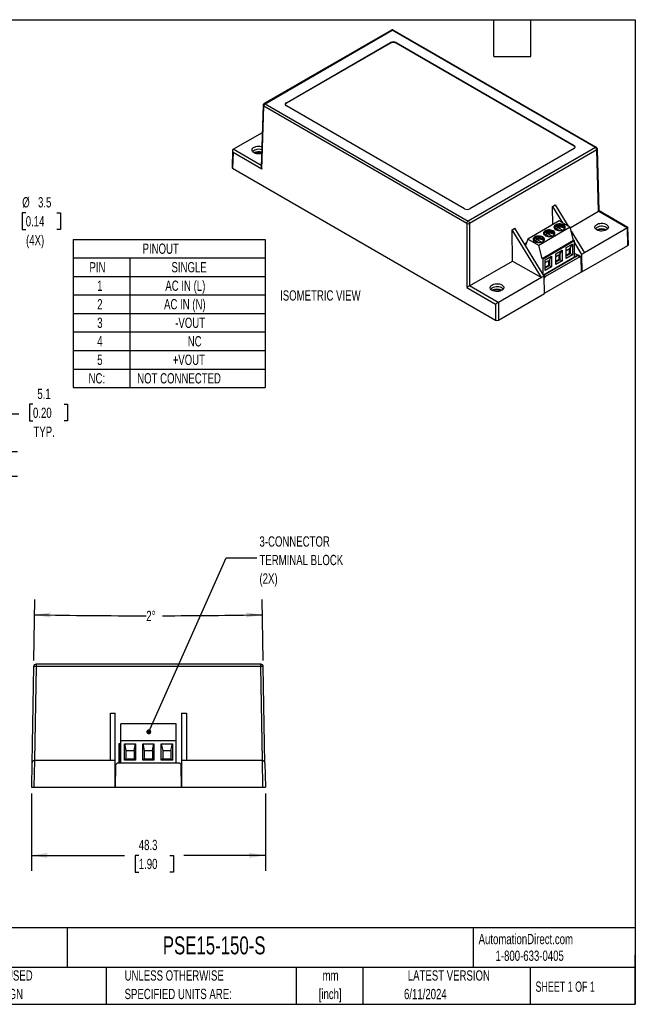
# Model space of a CAD drawing. Header units: millimetres. Extents: x 6 to 273, y 6 to 210.
# Tile 3 of 3: x 146 to 273, y 6 to 210. Entities that reach past the tile are written whole.
import ezdxf

# ---------------------------------------------------------------- set-up
doc = ezdxf.new("R2010")
doc.units = ezdxf.units.MM
doc.layers.add('DIMENSIONS', color=140, linetype='Continuous', lineweight=25)
doc.layers.add('TEXT', color=140, linetype='Continuous', lineweight=25)
doc.styles.add('SLDTEXTSTYLE0', font='TXT', dxfattribs={"width": 0.7})
doc.styles.add('SLDTEXTSTYLE1', font='TXT', dxfattribs={"width": 0.65})
doc.dimstyles.new('SLDDIMSTYLE1', dxfattribs={"dimtxt": 2.158008, "dimasz": 3.302, "dimexe": 0, "dimexo": 0.0625, "dimgap": 0.539502, "dimtad": 0, "dimtih": 1, "dimtoh": 1, "dimrnd": 1e-09, "dimzin": 12, "dimdsep": 46, "dimtxsty": 'SLDTEXTSTYLE0', "dimsah": 1, "dimcen": 0.09, "dimadec": 0, "dimazin": 3, "dimtfac": 1, "dimtmove": 0, "dimatfit": 0, "dimfxl": 0, "dimfrac": 2, "dimtolj": 1, "dimtzin": 12, "dimarcsym": 0})
doc.dimstyles.new('SLDDIMSTYLE2', dxfattribs={"dimtxt": 2.158008, "dimasz": 3.302, "dimexe": 0, "dimexo": 0.0625, "dimgap": 0.539502, "dimtad": 0, "dimtih": 1, "dimtoh": 1, "dimrnd": 1e-09, "dimzin": 12, "dimdsep": 46, "dimtxsty": 'SLDTEXTSTYLE0', "dimsah": 1, "dimcen": 0.09, "dimadec": 0, "dimazin": 3, "dimtfac": 1, "dimtofl": 0, "dimtmove": 0, "dimatfit": 3, "dimfxl": 0, "dimfrac": 2, "dimtolj": 1, "dimtzin": 12, "dimarcsym": 0})
doc.dimstyles.new('SLDDIMSTYLE3', dxfattribs={"dimtxt": 2.158008, "dimasz": 3.302, "dimexe": 0, "dimexo": 0.0625, "dimgap": 0.539502, "dimtad": 0, "dimtih": 1, "dimtoh": 1, "dimdec": 4, "dimzin": 12, "dimdsep": 46, "dimtxsty": 'SLDTEXTSTYLE0', "dimsah": 1, "dimcen": 0.09, "dimadec": 0, "dimazin": 3, "dimtfac": 1, "dimtdec": 0, "dimtofl": 0, "dimtmove": 0, "dimatfit": 3, "dimfxl": 0, "dimfrac": 2, "dimtolj": 1, "dimtzin": 12, "dimarcsym": 0})
doc.dimstyles.new('SLDDIMSTYLE4', dxfattribs={"dimtxt": 2.158008, "dimasz": 3.302, "dimexe": 0, "dimexo": 0.0625, "dimgap": 0.539502, "dimtad": 0, "dimtih": 1, "dimtoh": 1, "dimrnd": 1e-09, "dimzin": 12, "dimdsep": 46, "dimtxsty": 'SLDTEXTSTYLE0', "dimsah": 1, "dimcen": 0, "dimadec": 0, "dimazin": 3, "dimtfac": 1, "dimtofl": 0, "dimtmove": 0, "dimatfit": 3, "dimfxl": 0, "dimfrac": 2, "dimtolj": 1, "dimtzin": 12, "dimarcsym": 0})
doc.dimstyles.new('SLDDIMSTYLE5', dxfattribs={"dimtxt": 0.18, "dimasz": 1.016, "dimexe": 0, "dimexo": 0.0625, "dimgap": 0, "dimtad": 0, "dimtih": 1, "dimtoh": 1, "dimdec": 0, "dimrnd": 1e-09, "dimzin": 0, "dimdsep": 46, "dimtxsty": 'Standard', "dimblk1": 'DOT', "dimblk2": 'DOT', "dimsah": 1, "dimcen": 0.09, "dimadec": 0, "dimazin": 0, "dimtfac": 1.016, "dimtdec": 0, "dimtofl": 0, "dimtmove": 0, "dimatfit": 3, "dimldrblk": 'DOT', "dimfxl": 0, "dimfrac": 2, "dimtolj": 1, "dimtzin": 0, "dimarcsym": 0})

# ---------------------------------------------------------------- blocks, each defined once
blk = doc.blocks.new('SW_TABLEANNOTATION_0')
at = {"layer": 'DIMENSIONS', "color": 0}
for p, q in [((0, 0), (0, -3.82)), ((0, 0), (11.68, 0)), ((11.68, 0), (39.65, 0)), ((39.65, 0), (39.65, -3.82)), ((0, -3.82), (0, -7.64)), ((0, -3.82), (11.68, -3.82)), ((11.68, -3.82), (11.68, -7.64)), ((11.68, -3.82), (39.65, -3.82)), ((39.65, -3.82), (39.65, -7.64)), ((0, -7.64), (0, -11.47)), ((0, -7.64), (11.68, -7.64)), ((11.68, -7.64), (11.68, -11.47)), ((11.68, -7.64), (39.65, -7.64)), ((39.65, -7.64), (39.65, -11.47)), ((0, -11.47), (0, -15.29)), ((0, -11.47), (11.68, -11.47)), ((11.68, -11.47), (11.68, -15.29)), ((11.68, -11.47), (39.65, -11.47)), ((39.65, -11.47), (39.65, -15.29)), ((0, -15.29), (0, -19.11)), ((0, -15.29), (11.68, -15.29)), ((11.68, -15.29), (11.68, -19.11)), ((11.68, -15.29), (39.65, -15.29)), ((39.65, -15.29), (39.65, -19.11)), ((0, -19.11), (0, -22.93)), ((0, -19.11), (11.68, -19.11)), ((11.68, -19.11), (11.68, -22.93)), ((11.68, -19.11), (39.65, -19.11)), ((39.65, -19.11), (39.65, -22.93)), ((0, -22.93), (0, -26.76)), ((0, -22.93), (11.68, -22.93)), ((11.68, -22.93), (11.68, -26.76)), ((11.68, -22.93), (39.65, -22.93)), ((39.65, -22.93), (39.65, -26.76)), ((0, -26.76), (0, -30.58)), ((0, -26.76), (11.68, -26.76)), ((11.68, -26.76), (11.68, -30.58)), ((11.68, -26.76), (39.65, -26.76)), ((39.65, -26.76), (39.65, -30.58)), ((0, -30.58), (11.68, -30.58)), ((11.68, -30.58), (39.65, -30.58))]:
    blk.add_line(p, q, dxfattribs=at)
at = {"layer": 'DIMENSIONS', "color": 0, "attachment_point": 1, "style": 'SLDTEXTSTYLE0'}
for s, insert, char_height in [('PINOUT', (14.31, -0.86), 2.117), ('PIN', (3.34, -4.68), 2.117), ('SINGLE', (20.28, -4.68), 2.117), ('1', (4.94, -8.5), 2.12), ('AC IN (L)', (19.01, -8.5), 2.117), ('AC IN (N)', (18.74, -12.32), 2.117), ('2', (4.94, -12.32), 2.12), ('3', (4.94, -16.15), 2.12), ('-VOUT', (21.05, -16.15), 2.117), ('4', (4.94, -19.97), 2.12), ('NC', (23.63, -19.97), 2.117), ('5', (4.94, -23.79), 2.12), ('+VOUT', (20.53, -23.79), 2.117), ('NC:', (3.16, -27.61), 2.117), ('NOT CONNECTED', (13.2, -27.61), 2.1167)]:
    blk.add_mtext(s, dxfattribs=dict(at, insert=insert, char_height=char_height))
blk = doc.blocks.new('_D_5')
at = {"layer": 'DIMENSIONS'}
for p, q in [((148.69, 130.18), (147.96, 130.18)), ((147.96, 130.18), (147.96, 126.75)), ((155.1, 130.18), (155.83, 130.18)), ((155.83, 130.18), (155.83, 126.75)), ((145.79, 128.16), (142.29, 128.16)), ((142.29, 128.16), (142.29, 120.41)), ((147.96, 126.75), (148.69, 126.75)), ((155.83, 126.75), (155.1, 126.75)), ((136.21, 120.41), (145.46, 120.41)), ((136.47, 115.36), (145.46, 115.36)), ((142.29, 115.36), (142.29, 109.01))]:
    blk.add_line(p, q, dxfattribs=at)
for points in [[(142.29, 120.41), (142.8, 123.71), (141.78, 123.71)], [(142.29, 115.36), (141.78, 112.06), (142.8, 112.06)]]:
    blk.add_solid(points, dxfattribs=at)
at = {"layer": 'DIMENSIONS', "char_height": 2.117, "attachment_point": 1, "style": 'SLDTEXTSTYLE0'}
for s, insert in [('5.1', (149.59, 133.39)), ('0.20', (148.69, 129.48)), ('TYP.', (148.79, 125.57))]:
    blk.add_mtext(s, dxfattribs=dict(at, insert=insert))
blk = doc.blocks.new('_D_7')
at = {"layer": 'DIMENSIONS'}
for p, q in [((147.2, 169.71), (146.48, 169.71)), ((146.48, 169.71), (146.48, 166.28)), ((153.61, 169.71), (154.34, 169.71)), ((154.34, 169.71), (154.34, 166.28)), ((131.88, 159.85), (138.61, 166.58)), ((138.61, 166.58), (144.17, 166.58)), ((146.48, 166.28), (147.2, 166.28)), ((154.34, 166.28), (153.61, 166.28))]:
    blk.add_line(p, q, dxfattribs=at)
blk.add_solid([(131.88, 159.85), (134.58, 161.83), (133.86, 162.54)], dxfattribs=at)
at = {"layer": 'DIMENSIONS', "char_height": 2.117, "attachment_point": 1, "style": 'SLDTEXTSTYLE0'}
for s, insert in [('%%c', (146.47, 172.92)), ('3.5', (149.73, 172.92)), ('0.14', (147.2, 169.01)), ('(4X)', (147.26, 165.1))]:
    blk.add_mtext(s, dxfattribs=dict(at, insert=insert))
blk = doc.blocks.new('_D_12')
at = {"layer": 'DIMENSIONS'}
for p, q in [((148.38, 49.86), (148.38, 33.91)), ((196.68, 49.86), (196.68, 33.91)), ((148.38, 37.08), (167.61, 37.08)), ((170.53, 37.08), (169.81, 37.08)), ((169.81, 37.08), (169.81, 33.65)), ((176.95, 37.08), (177.67, 37.08)), ((177.67, 37.08), (177.67, 33.65)), ((196.68, 37.08), (179.87, 37.08)), ((169.81, 33.65), (170.53, 33.65)), ((177.67, 33.65), (176.95, 33.65))]:
    blk.add_line(p, q, dxfattribs=at)
for points in [[(148.38, 37.08), (151.68, 36.57), (151.68, 37.59)], [(196.68, 37.08), (193.38, 37.59), (193.38, 36.57)]]:
    blk.add_solid(points, dxfattribs=at)
at = {"layer": 'DIMENSIONS', "char_height": 2.117, "attachment_point": 1, "style": 'SLDTEXTSTYLE0'}
for s, insert in [('48.3', (170.53, 40.29)), ('1.90', (170.53, 36.38))]:
    blk.add_mtext(s, dxfattribs=dict(at, insert=insert))
blk = doc.blocks.new('_D_13')
at = {"layer": 'DIMENSIONS'}
for p, q in [((148.84, 77.31), (149.06, 89.92)), ((196.22, 77.31), (196, 89.92))]:
    blk.add_line(p, q, dxfattribs=at)
for start, end in [(269, 269.98082), (270.12208, 271)]:
    blk.add_arc((172.53, 1434.69), 1348.15, start, end, dxfattribs=at)
for points in [[(149, 86.74), (152.29, 86.18), (152.31, 87.2)], [(196.06, 86.74), (192.75, 87.2), (192.76, 86.18)]]:
    blk.add_solid(points, dxfattribs=at)
at = {"layer": 'DIMENSIONS', "insert": (172.08, 87.55), "char_height": 2.117, "attachment_point": 1, "style": 'SLDTEXTSTYLE0'}
blk.add_mtext('2°', dxfattribs=at)
blk = doc.blocks.new('_Dot')
at = {"color": 0, "linetype": 'ByBlock', "lineweight": -2}
blk.add_line((-0.5, 0), (-1, 0), dxfattribs=at)
at = {"color": 0, "linetype": 'ByBlock', "const_width": 0.5}
blk.add_lwpolyline([(-0.25, 0, 1), (0.25, 0, 1)], format="xyb", close=True, dxfattribs=at)

msp = doc.modelspace()

# ---------------------------------------------------------------- linework, layer by layer
for p, q in [((222.67788, 207.39452), (196.41278, 192.232)), ((196.61276, 192.2122), (222.87787, 207.37472)), ((264.81246, 183.1664), (222.87787, 207.37472)), ((265.01244, 183.1862), (223.07785, 207.39452)), ((201.01413, 192.42446), (222.51017, 204.83387)), ((222.51017, 204.70322), (201.01413, 192.29382)), ((222.51017, 204.70322), (222.51017, 204.83387)), ((223.64154, 204.83387), (260.4111, 183.60726)), ((223.64154, 204.70322), (223.64154, 204.83387)), ((260.4111, 183.47661), (223.64154, 204.70322)), ((196.21295, 191.89767), (195.82693, 179.12912)), ((195.93698, 178.7287), (196.32996, 191.72803)), ((238.26456, 167.5197), (196.32996, 191.72803)), ((196.61276, 192.2122), (238.54735, 168.00387)), ((201.01413, 192.42446), (201.01413, 192.29382)), ((237.78368, 170.54473), (201.01413, 191.77134)), ((190.00698, 182.80504), (196.04341, 186.2898)), ((264.81246, 183.1664), (238.54735, 168.00387)), ((260.4111, 182.95413), (238.91505, 170.54473)), ((260.4111, 183.47661), (260.4111, 183.60726)), ((189.88724, 182.55803), (189.78128, 179.05303)), ((189.99728, 182.15761), (189.89837, 178.88575)), ((195.93698, 178.7287), (189.99728, 182.15761)), ((195.83616, 179.43432), (190.00217, 182.80221)), ((265.09526, 182.68222), (238.83015, 167.5197)), ((265.47855, 170.00381), (265.09526, 182.68222)), ((265.59853, 170.0754), (265.21228, 182.85187)), ((189.89837, 178.88575), (244.20425, 147.53562)), ((255.93238, 171.01647), (256.49806, 171.34303)), ((255.98912, 167.23004), (255.93238, 171.01647)), ((255.93238, 171.01647), (257.99829, 167.62959)), ((256.49806, 171.34303), (259.17889, 166.94804)), ((259.62281, 166.62337), (265.47855, 170.00381)), ((265.48336, 170.00663), (271.42305, 166.57772)), ((271.53823, 166.64648), (265.59853, 170.0754)), ((238.26456, 167.5197), (238.26456, 154.2935)), ((238.83015, 167.5197), (238.83015, 154.62002)), ((257.33976, 168.00975), (250.87398, 164.27713)), ((259.60251, 166.70349), (253.13672, 162.97088)), ((256.86396, 166.72065), (256.83163, 166.40568)), ((257.99855, 166.12391), (256.92183, 166.74548)), ((257.0023, 167.02828), (257.0023, 166.77767)), ((257.23361, 166.82664), (257.23361, 167.06406)), ((259.60251, 166.70349), (257.33976, 168.00975)), ((260.28133, 164.0253), (259.60251, 166.70349)), ((271.64395, 163.1494), (271.53823, 166.64648)), ((247.6168, 166.21599), (248.18249, 166.54255)), ((247.71372, 159.74839), (247.6168, 166.21599)), ((253.65342, 156.31948), (247.6168, 166.21599)), ((254.2191, 156.64604), (248.18249, 166.54255)), ((254.42716, 165.30534), (255.31407, 164.79334)), ((254.7087, 165.47645), (254.67636, 165.16141)), ((255.84329, 164.8797), (254.76657, 165.50128)), ((254.84704, 165.78407), (254.84704, 165.53346)), ((255.07835, 165.58243), (255.07835, 165.81985)), ((256.24365, 165.19043), (256.28193, 165.12696)), ((256.58242, 166.54954), (257.46933, 166.03754)), ((258.39891, 166.43464), (258.43719, 166.37116)), ((259.79762, 165.93369), (262.53468, 161.44652)), ((271.41824, 166.5749), (262.53468, 161.44652)), ((271.52686, 162.98212), (271.41824, 166.5749)), ((250.42682, 163.43089), (250.17071, 163.28304)), ((250.87398, 164.27713), (250.37973, 162.94036)), ((253.13672, 162.97088), (250.87398, 164.27713)), ((252.2719, 164.06113), (253.15881, 163.54913)), ((252.55344, 164.23224), (252.52111, 163.91727)), ((253.68803, 163.6355), (252.61131, 164.25707)), ((252.69178, 164.53986), (252.69178, 164.28925)), ((252.92309, 164.33823), (252.92309, 164.57564)), ((253.81554, 160.29269), (253.13672, 162.97088)), ((253.81554, 160.29269), (260.28133, 164.0253)), ((260.5076, 163.89468), (254.04182, 160.16206)), ((254.08839, 163.94623), (254.12667, 163.88275)), ((258.77943, 162.50509), (260.08051, 163.25618)), ((259.62796, 162.40697), (260.08051, 163.25618)), ((260.08051, 163.25618), (260.08051, 161.03519)), ((260.5076, 163.89468), (260.28133, 164.0253)), ((260.5076, 160.56319), (260.5076, 163.89468)), ((260.5076, 163.51578), (261.96899, 161.11996)), ((262.0233, 157.49583), (271.52686, 162.98212)), ((261.15475, 160.93678), (254.08969, 156.85821)), ((260.5076, 160.56319), (254.08969, 156.85821)), ((254.09634, 156.84729), (261.1231, 160.90375)), ((254.46891, 160.01668), (255.76999, 160.76777)), ((261.59004, 160.63419), (254.49479, 156.53819)), ((255.31744, 159.91856), (255.76999, 160.76777)), ((255.76999, 160.76777), (255.76999, 158.54678)), ((256.62417, 161.26088), (257.92525, 162.01198)), ((256.62417, 159.03989), (256.62417, 161.26088)), ((256.62417, 160.67292), (257.4727, 161.16277)), ((257.33128, 160.13391), (257.33128, 161.08112)), ((257.4727, 161.16277), (257.92525, 162.01198)), ((257.4727, 161.16277), (257.4727, 160.05227)), ((257.92525, 162.01198), (257.92525, 159.79099)), ((258.77943, 160.2841), (258.77943, 162.50509)), ((258.77943, 161.91713), (259.62796, 162.40697)), ((258.77943, 160.96991), (259.48654, 161.37812)), ((258.77943, 160.80663), (259.62796, 161.29648)), ((260.08051, 161.03519), (258.77943, 160.2841)), ((259.48654, 161.37812), (259.48654, 162.32533)), ((259.48654, 161.37812), (259.62796, 161.29648)), ((259.62796, 162.40697), (259.62796, 161.29648)), ((259.62796, 161.29648), (260.08051, 161.03519)), ((261.17167, 160.92701), (260.5076, 161.31037)), ((261.1231, 160.90375), (261.59004, 160.63419)), ((261.79147, 160.65316), (261.32164, 160.92439)), ((262.53468, 161.44652), (261.96899, 161.11996)), ((261.96899, 161.11996), (262.0233, 157.49583)), ((238.83015, 154.62002), (247.71372, 159.74839)), ((247.71372, 159.74839), (253.65342, 156.31948)), ((254.04182, 160.16206), (253.81554, 160.29269)), ((254.04182, 156.93668), (254.04182, 160.16206)), ((254.46891, 157.79569), (254.46891, 160.01668)), ((254.46891, 159.42871), (255.31744, 159.91856)), ((254.46891, 158.4815), (255.17602, 158.8897)), ((254.46891, 158.31822), (255.31744, 158.80806)), ((255.76999, 158.54678), (254.46891, 157.79569)), ((255.17602, 158.8897), (255.17602, 159.83692)), ((255.17602, 158.8897), (255.31744, 158.80806)), ((255.31744, 159.91856), (255.31744, 158.80806)), ((255.31744, 158.80806), (255.76999, 158.54678)), ((256.62417, 159.72571), (257.33128, 160.13391)), ((256.62417, 159.56242), (257.4727, 160.05227)), ((257.92525, 159.79099), (256.62417, 159.03989)), ((257.33128, 160.13391), (257.4727, 160.05227)), ((257.4727, 160.05227), (257.92525, 159.79099)), ((261.96673, 157.52848), (261.87769, 160.47373)), ((254.2191, 156.64604), (253.65342, 156.31948)), ((254.49479, 156.53819), (254.1708, 156.72522)), ((254.27341, 153.02191), (254.2191, 156.64604)), ((254.27244, 153.08666), (261.96673, 157.52848)), ((261.96673, 157.52848), (262.0233, 157.49583)), ((244.76496, 151.18833), (238.82526, 154.61724)), ((253.65342, 156.31948), (244.76985, 151.19111)), ((238.26456, 154.2935), (244.20425, 150.86459)), ((244.76985, 147.53562), (254.27341, 153.02191)), ((244.20425, 150.86459), (244.20425, 147.53562)), ((244.76985, 151.19111), (244.76985, 147.53562)), ((148.81456, 76.0424), (148.4672, 56.1424)), ((149.31448, 76.0424), (148.9757, 56.63367)), ((149.31448, 76.53367), (149.31448, 76.0424)), ((195.74507, 76.53367), (149.31448, 76.53367)), ((195.74507, 76.0424), (149.31448, 76.0424)), ((195.74507, 76.0424), (195.74507, 76.53367)), ((196.08385, 56.63367), (195.74507, 76.0424)), ((196.59235, 56.1424), (196.24499, 76.0424)), ((164.67978, 66.44892), (165.67978, 66.44892)), ((164.67978, 56.63367), (164.67978, 66.44892)), ((165.67978, 56.63367), (165.67978, 66.44892)), ((179.37978, 66.44892), (180.37978, 66.44892)), ((179.37978, 66.44892), (179.37978, 56.63367)), ((180.37978, 66.44892), (180.37978, 56.63367)), ((178.23578, 64.23367), (166.80578, 64.23367)), ((166.80578, 60.73367), (166.80578, 64.23367)), ((178.23578, 60.73367), (178.23578, 64.23367)), ((166.38578, 60.13367), (166.38578, 56.13367)), ((166.52804, 60.13367), (166.38578, 60.13367)), ((166.80578, 60.13367), (166.52804, 60.13367)), ((166.52804, 60.13367), (166.52804, 56.13367)), ((178.23578, 60.73367), (166.80578, 60.73367)), ((166.80578, 56.13367), (166.80578, 60.73367)), ((167.56078, 60.13367), (169.86078, 60.13367)), ((167.56078, 56.73367), (167.56078, 60.13367)), ((167.56078, 60.13367), (167.86078, 58.73367)), ((169.56078, 58.73367), (169.86078, 60.13367)), ((169.86078, 60.13367), (169.86078, 56.73367)), ((171.37078, 60.13367), (173.67078, 60.13367)), ((171.37078, 56.73367), (171.37078, 60.13367)), ((171.37078, 60.13367), (171.67078, 58.73367)), ((173.37078, 58.73367), (173.67078, 60.13367)), ((173.67078, 60.13367), (173.67078, 56.73367)), ((175.18078, 60.13367), (177.48078, 60.13367)), ((175.18078, 56.73367), (175.18078, 60.13367)), ((175.18078, 60.13367), (175.48078, 58.73367)), ((177.18078, 58.73367), (177.48078, 60.13367)), ((177.48078, 60.13367), (177.48078, 56.73367)), ((178.23578, 56.13367), (178.23578, 60.73367)), ((167.86078, 57.03367), (167.56078, 56.73367)), ((167.86078, 58.73367), (167.86078, 57.03367)), ((167.86078, 58.73367), (169.56078, 58.73367)), ((167.86078, 57.03367), (169.56078, 57.03367)), ((169.56078, 58.73367), (169.56078, 57.03367)), ((169.56078, 57.03367), (169.86078, 56.73367)), ((171.67078, 57.03367), (171.37078, 56.73367)), ((171.67078, 58.73367), (171.67078, 57.03367)), ((171.67078, 58.73367), (173.37078, 58.73367)), ((171.67078, 57.03367), (173.37078, 57.03367)), ((173.37078, 58.73367), (173.37078, 57.03367)), ((173.37078, 57.03367), (173.67078, 56.73367)), ((175.48078, 57.03367), (175.18078, 56.73367)), ((175.48078, 58.73367), (175.48078, 57.03367)), ((175.48078, 58.73367), (177.18078, 58.73367)), ((175.48078, 57.03367), (177.18078, 57.03367)), ((177.18078, 58.73367), (177.18078, 57.03367)), ((177.18078, 57.03367), (177.48078, 56.73367)), ((148.4672, 56.1424), (148.37978, 51.13367)), ((148.9757, 56.63367), (148.8797, 51.13367)), ((164.67978, 56.63367), (148.9757, 56.63367)), ((165.67978, 56.63367), (164.67978, 56.63367)), ((165.67978, 51.13367), (165.67978, 56.63367)), ((165.75848, 55.6424), (165.67978, 51.13367)), ((165.75832, 55.63367), (165.67978, 55.63367)), ((178.80115, 56.13367), (166.2584, 56.13367)), ((169.86078, 56.73367), (167.56078, 56.73367)), ((173.67078, 56.73367), (171.37078, 56.73367)), ((177.48078, 56.73367), (175.18078, 56.73367)), ((179.37978, 51.13367), (179.30108, 55.6424)), ((179.37978, 55.63367), (179.30123, 55.63367)), ((180.37978, 56.63367), (179.37978, 56.63367)), ((179.37978, 56.63367), (179.37978, 51.13367)), ((196.08385, 56.63367), (180.37978, 56.63367)), ((196.17985, 51.13367), (196.08385, 56.63367)), ((196.59235, 56.1424), (196.67978, 51.13367)), ((165.67978, 54.63367), (165.74087, 54.63367)), ((179.31868, 54.63367), (179.37978, 54.63367)), ((148.37978, 51.13367), (148.8797, 51.13367)), ((148.8797, 51.13367), (165.67978, 51.13367)), ((165.69723, 52.13367), (165.67978, 52.13367)), ((165.67978, 51.13367), (179.37978, 51.13367)), ((179.37978, 52.13367), (179.36232, 52.13367)), ((179.37978, 51.13367), (196.17985, 51.13367)), ((196.17985, 51.13367), (196.67978, 51.13367))]:
    msp.add_line(p, q)
at = {"flags": 128}
for points in [[(195.9109, 181.9067), (195.69134, 181.86112), (195.40226, 181.83469), (195.10998, 181.84353), (194.82727, 181.88726), (194.56649, 181.96397), (194.33904, 182.0703), (194.15485, 182.2016), (194.02198, 182.35215), (193.94622, 182.51535), (193.93091, 182.68408), (193.97669, 182.85096), (194.08158, 183.0087), (194.24098, 183.1504), (194.44794, 183.26987), (194.6934, 183.3619), (194.96664, 183.42245), (195.25572, 183.44888), (195.548, 183.44003), (195.8307, 183.3963), (195.95498, 183.36469)], [(258.25617, 167.19987), (258.04126, 167.29797), (257.79295, 167.36481), (257.52463, 167.3968), (257.25077, 167.3922), (256.98613, 167.35126), (256.74497, 167.2762), (256.5403, 167.17105), (256.38315, 167.04149), (256.282, 166.8945), (256.24229, 166.738), (256.26617, 166.58044), (256.35235, 166.4303), (256.49618, 166.29569), (256.68991, 166.18385), (256.9231, 166.10081), (257.18317, 166.05106), (257.45611, 166.03728), (257.72719, 166.0602), (257.98182, 166.1186), (258.20625, 166.20932), (258.38839, 166.32747), (258.51842, 166.46669), (258.58933, 166.61946), (258.5973, 166.77756), (258.54189, 166.93246), (258.42611, 167.0758), (258.25617, 167.19987)], [(258.25617, 167.10189), (258.04126, 167.19999), (257.79295, 167.26683), (257.52463, 167.29881), (257.25077, 167.29421), (256.98613, 167.25328), (256.74497, 167.17821), (256.5403, 167.07306), (256.38315, 166.9435), (256.282, 166.79651), (256.24484, 166.6692)], [(267.08618, 167.30964), (267.27037, 167.17833), (267.40325, 167.02779), (267.479, 166.86458), (267.49432, 166.69585), (267.44853, 166.52897), (267.34364, 166.37124), (267.18424, 166.22953), (266.97728, 166.11006), (266.73182, 166.01804), (266.45858, 165.95749), (266.16951, 165.93106), (265.87723, 165.9399), (265.59452, 165.98363), (265.33374, 166.06034), (265.10629, 166.16667), (264.9221, 166.29797), (264.78922, 166.44852), (264.71347, 166.61172), (264.69815, 166.78045), (264.74394, 166.94733), (264.84883, 167.10507), (265.00823, 167.24677), (265.21519, 167.36624), (265.46065, 167.45827), (265.73389, 167.51882), (266.02296, 167.54525), (266.31524, 167.5364), (266.59795, 167.49267), (266.85873, 167.41597), (267.08618, 167.30964)], [(267.37682, 166.41154), (267.27037, 166.5251), (267.08618, 166.65641)], [(253.94565, 164.71146), (253.73074, 164.80956), (253.48243, 164.8764), (253.21411, 164.90839), (252.94025, 164.90378), (252.6756, 164.86285), (252.43445, 164.78778), (252.22978, 164.68264), (252.07263, 164.55308), (251.97147, 164.40609), (251.93176, 164.24959), (251.95564, 164.09203), (252.04182, 163.94189), (252.18566, 163.80727), (252.37939, 163.69543), (252.61258, 163.6124), (252.87265, 163.56265), (253.14559, 163.54887), (253.41667, 163.57179), (253.67129, 163.63019), (253.89572, 163.7209), (254.07786, 163.83906), (254.2079, 163.97827), (254.27881, 164.13105), (254.28678, 164.28915), (254.23137, 164.44405), (254.11558, 164.58739), (253.94565, 164.71146)], [(253.94565, 164.61347), (253.73074, 164.71157), (253.48243, 164.77842), (253.21411, 164.8104), (252.94025, 164.8058), (252.6756, 164.76486), (252.43445, 164.6898), (252.22978, 164.58465), (252.07263, 164.45509), (251.97147, 164.3081), (251.93432, 164.18079)], [(256.10091, 165.95566), (255.886, 166.05376), (255.63769, 166.12061), (255.36937, 166.15259), (255.09551, 166.14799), (254.83086, 166.10705), (254.58971, 166.03199), (254.38504, 165.92684), (254.22789, 165.79728), (254.12673, 165.65029), (254.08703, 165.4938), (254.11091, 165.33623), (254.19708, 165.1861), (254.34092, 165.05148), (254.53465, 164.93964), (254.76784, 164.85661), (255.02791, 164.80686), (255.30085, 164.79307), (255.57193, 164.816), (255.82656, 164.87439), (256.05099, 164.96511), (256.23313, 165.08326), (256.36316, 165.22248), (256.43407, 165.37526), (256.44204, 165.53335), (256.38663, 165.68825), (256.27084, 165.8316), (256.10091, 165.95566)], [(256.10091, 165.85768), (255.886, 165.95578), (255.63769, 166.02262), (255.36937, 166.05461), (255.09551, 166.05001), (254.83086, 166.00907), (254.58971, 165.934), (254.38504, 165.82886), (254.22789, 165.6993), (254.12673, 165.55231), (254.08958, 165.42499)], [(254.25113, 165.12696), (254.26112, 165.14588), (254.36929, 165.28051)], [(256.40639, 166.37116), (256.41638, 166.39008), (256.52455, 166.52471)], [(252.09586, 163.88275), (252.10586, 163.90167), (252.21403, 164.0363)], [(245.477, 154.83492), (245.66119, 154.70362), (245.79406, 154.55307), (245.86982, 154.38987), (245.88513, 154.22114), (245.83935, 154.05426), (245.73446, 153.89652), (245.57506, 153.75482), (245.3681, 153.63534), (245.12264, 153.54332), (244.8494, 153.48277), (244.56032, 153.45634), (244.26804, 153.46518), (243.98534, 153.50891), (243.72456, 153.58562), (243.4971, 153.69195), (243.31291, 153.82326), (243.18004, 153.9738), (243.10429, 154.13701), (243.08897, 154.30573), (243.13476, 154.47261), (243.23964, 154.63035), (243.39905, 154.77205), (243.606, 154.89153), (243.85147, 154.98355), (244.12471, 155.0441), (244.41378, 155.07053), (244.70606, 155.06169), (244.98877, 155.01796), (245.24955, 154.94125), (245.477, 154.83492)], [(245.76764, 153.93682), (245.66119, 154.05038), (245.477, 154.18169)]]:
    msp.add_lwpolyline(points, dxfattribs=at)
for centre, radius, start, end in [((222.76174, 207.22162), 0.19216, 52.8179108, 115.8716308), ((222.994, 207.22162), 0.19216, 64.1283692, 127.1820892), ((223.07586, 203.7421), 1.22962, 62.6096722, 117.3903278), ((223.07586, 203.61145), 1.22962, 62.6096722, 117.3903278), ((196.4076, 191.90676), 0.19487, 182.6657813, 246.5203368), ((196.94528, 191.6933), 0.61629, 122.6522624, 176.7703455), ((196.49603, 192.05293), 0.19746, 53.7611889, 114.9833499), ((201.19923, 191.90488), 0.43074, 115.4505024, 162.7549175), ((201.13807, 192.0979), 0.34929, 110.7834208, 249.2165792), ((260.28715, 183.28069), 0.34929, 290.7834208, 69.2165792), ((260.226, 183.08767), 0.43074, 17.2450825, 64.5494976), ((264.92923, 183.00702), 0.19758, 65.1337814, 126.2281539), ((264.47995, 182.6475), 0.61629, 3.2296536, 57.3477381), ((195.32328, 180.95995), 1.86062, 70.7925833, 133.2504187), ((195.33091, 179.68297), 2.60303, 76.9126776, 112.8564717), ((195.33217, 179.89203), 2.25394, 74.9927021, 111.5405497), ((265.01232, 182.86458), 0.20034, 294.4564339, 356.4362467), ((238.34936, 171.6365), 1.22962, 242.6096722, 297.3903278), ((238.87987, 167.48498), 0.61629, 122.6522619, 176.7703464), ((238.54735, 168.08757), 0.63439, 243.5265229, 296.4734771), ((238.21484, 167.48498), 0.61629, 3.2296536, 57.3477381), ((257.42948, 165.22278), 1.85167, 68.3373921, 96.0719582), ((258.01444, 166.55856), 0.59467, 10.7219276, 66.0152032), ((266.11525, 165.01018), 1.91122, 59.4682538, 132.8424757), ((253.70392, 164.07015), 0.59467, 10.7219276, 66.0152032), ((255.27422, 163.97857), 1.85167, 68.337392, 96.0719582), ((255.85918, 165.31436), 0.59467, 10.7219276, 66.0152032), ((266.09624, 163.78616), 2.596, 67.1240976, 112.8759024), ((266.09624, 164.02575), 2.21805, 68.1817483, 111.8182517), ((250.51235, 163.26373), 0.18777, 73.4477896, 117.0974558), ((244.50607, 152.53546), 1.91122, 59.4682538, 132.8424757), ((244.48705, 151.31144), 2.596, 67.1240976, 112.8759024), ((244.48705, 151.55104), 2.21805, 68.1817483, 111.8182517), ((149.31448, 76.03367), 0.5, 90, 179), ((149.06452, 68.87862), 7.16813, 88.0016174, 91.9983826), ((195.74507, 76.03367), 0.5, 1.0000001, 90), ((195.99503, 68.87862), 7.16813, 88.0016175, 91.9983827), ((148.96713, 56.13367), 0.5, 90, 179), ((166.2584, 55.63367), 0.5, 90, 179), ((178.80115, 55.63367), 0.5, 1, 90), ((196.09242, 56.13367), 0.5, 1, 90)]:
    msp.add_arc(centre, radius, start, end)
for centre, major_axis, ratio, start_param, end_param in [((190.28008, 182.31517), (-0.27305, 0.48985), 0.577246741, 0.017332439, 1.570675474), ((190.18134, 179.049), (0.40012, 0), 0.577111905, 3.12414751, 3.926838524), ((196.21977, 178.88625), (-0.27305, 0.48985), 0.577246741, 0.76798446, 1.570675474), ((265.20545, 169.84045), (0.39308, 0.23495), 0.000202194, 6.283072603, 7.068614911), ((271.14515, 166.41154), (0.39308, 0.23495), 0.000202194, 6.283072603, 7.068614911), ((271.24389, 163.14537), (0.40012, 0), 0.577111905, 5.497939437, 6.300630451), ((261.11816, 160.57999), (0.20512, 0.34344), 0.567220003, 0.008428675, 0.793745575), ((261.59498, 160.30473), (0.19465, 0.34948), 0.587367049, 5.506121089, 7.059464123), ((254.49973, 156.20872), (0.19465, 0.34948), 0.587367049, 0.776278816, 2.065714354), ((238.54735, 154.45106), (0.39998, 0.23094), 0.015053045, 0.794008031, 2.347351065), ((244.48705, 151.02215), (0.39998, 0.23094), 0.015053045, 0.794008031, 2.347351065), ((244.48705, 147.69898), (0.4, 0), 0.577463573, 3.92714311, 5.497634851)]:
    msp.add_ellipse(centre, major_axis=major_axis, ratio=ratio, start_param=start_param, end_param=end_param)
for points, knots in [([(222.87787, 207.4481), (222.82558, 207.44322), (222.75506, 207.43664), (222.69416, 207.40243), (222.67841, 207.39359)], [0, 0, 0, 0, 0.74144656, 1, 1, 1, 1]), ([(223.07747, 207.39386), (223.05121, 207.40746), (222.98887, 207.43974), (222.91856, 207.44504), (222.87787, 207.4481)], [0, 0, 0, 0, 0.421200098, 1, 1, 1, 1]), ([(196.41406, 192.2298), (196.3774, 192.20476), (196.302, 192.15326), (196.23052, 192.03224), (196.21891, 191.94173), (196.21325, 191.89765)], [0, 0, 0, 0, 0.326793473, 0.672098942, 1, 1, 1, 1]), ([(265.20853, 182.8517), (265.20512, 182.89324), (265.19786, 182.98182), (265.12582, 183.09664), (265.05723, 183.16561), (265.0139, 183.18473), (265.01163, 183.18573)], [0, 0, 0, 0, 0.304545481, 0.64941698, 0.981626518, 1, 1, 1, 1]), ([(256.32646, 166.49579), (256.32817, 166.53745), (256.33115, 166.61032), (256.41018, 166.73147), (256.52569, 166.83722), (256.68755, 166.93126), (256.8773, 167.00174), (257.04059, 167.04382), (257.14032, 167.05441), (257.16769, 167.05732)], [0, 0, 0, 0, 0.190333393, 0.332892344, 0.494303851, 0.651814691, 0.802421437, 0.945781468, 1, 1, 1, 1]), ([(256.92183, 166.74548), (256.91517, 166.74933), (256.90841, 166.75192), (256.90211, 166.75302), (256.89581, 166.75412), (256.8898, 166.75375), (256.88461, 166.7519), (256.87951, 166.75009), (256.87505, 166.7468), (256.87165, 166.74227), (256.86835, 166.73788), (256.86596, 166.7322), (256.8647, 166.7257), (256.86439, 166.72407), (256.86414, 166.72239), (256.86396, 166.72065)], [0, 0, 0, 0, 0.0000353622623, 0.0000353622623, 0.0000353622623, 0.0000707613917, 0.0000707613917, 0.0000707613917, 0.0001055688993, 0.0001055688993, 0.0001055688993, 0.0001393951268, 0.0001393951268, 0.0001393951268, 0.0001477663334, 0.0001477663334, 0.0001477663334, 0.0001477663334]), ([(258.3887, 166.45374), (258.35365, 166.49708), (258.25725, 166.61627), (258.03617, 166.73265), (257.76912, 166.81056), (257.5038, 166.84507), (257.17915, 166.8368), (256.97405, 166.77669), (256.8643, 166.74452)], [0, 0, 0, 0, 0.127149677, 0.349667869, 0.47241955, 0.621737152, 0.797593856, 1, 1, 1, 1]), ([(256.92183, 166.74548), (257.01677, 166.77152), (257.21207, 166.8251), (257.54564, 166.83081), (257.862, 166.77629), (258.12321, 166.66647), (258.31534, 166.51875), (258.36198, 166.40093), (258.38519, 166.34231)], [0, 0, 0, 0, 0.16380461, 0.336990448, 0.510176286, 0.673980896, 0.837785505, 1, 1, 1, 1]), ([(257.16714, 167.06089), (257.17653, 167.06097), (257.2033, 167.06119), (257.22168, 167.06293), (257.23361, 167.06406)], [0, 0, 0, 0, 0.35085324, 1, 1, 1, 1]), ([(257.16769, 167.05732), (257.20906, 167.06289), (257.38573, 167.08667), (257.71492, 167.06888), (258.04413, 166.98188), (258.27638, 166.86546), (258.43176, 166.7385), (258.52649, 166.59908), (258.51137, 166.50824), (258.50544, 166.47264)], [0, 0, 0, 0, 0.061841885, 0.264128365, 0.465345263, 0.581066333, 0.72343067, 0.891614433, 1, 1, 1, 1]), ([(252.83343, 164.55848), (252.88871, 164.56885), (253.07127, 164.60311), (253.41147, 164.57747), (253.73328, 164.49378), (253.96487, 164.37778), (254.12064, 164.25093), (254.21586, 164.11117), (254.20075, 164.01998), (254.19481, 163.98411)], [0, 0, 0, 0, 0.083414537, 0.275501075, 0.47170096, 0.585820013, 0.726296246, 0.892322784, 1, 1, 1, 1]), ([(254.1712, 165.25158), (254.17291, 165.29325), (254.17589, 165.36611), (254.25492, 165.48727), (254.37043, 165.59302), (254.53228, 165.68705), (254.72204, 165.75754), (254.88533, 165.79962), (254.98506, 165.81021), (255.01243, 165.81311)], [0, 0, 0, 0, 0.190333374, 0.332892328, 0.494303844, 0.65181469, 0.80242144, 0.945781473, 1, 1, 1, 1]), ([(254.30908, 165.09803), (254.30946, 165.11127), (254.31162, 165.18498), (254.37509, 165.2511), (254.42716, 165.30534)], [0, 0, 0, 0, 0.17964879, 1, 1, 1, 1]), ([(254.42716, 165.30534), (254.42049, 165.30919), (254.41373, 165.31178), (254.40744, 165.31287), (254.40114, 165.31397), (254.39513, 165.3136), (254.38994, 165.31176), (254.38483, 165.30994), (254.38038, 165.30665), (254.37698, 165.30213), (254.37368, 165.29774), (254.37129, 165.29205), (254.37003, 165.28556), (254.36971, 165.28393), (254.36947, 165.28224), (254.36929, 165.28051)], [0, 0, 0, 0, 0.0000353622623, 0.0000353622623, 0.0000353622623, 0.0000707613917, 0.0000707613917, 0.0000707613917, 0.0001055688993, 0.0001055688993, 0.0001055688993, 0.0001393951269, 0.0001393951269, 0.0001393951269, 0.0001477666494, 0.0001477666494, 0.0001477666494, 0.0001477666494]), ([(254.76657, 165.50128), (254.7599, 165.50513), (254.75314, 165.50772), (254.74685, 165.50881), (254.74055, 165.50991), (254.73454, 165.50954), (254.72935, 165.5077), (254.72424, 165.50588), (254.71979, 165.50259), (254.71639, 165.49807), (254.71309, 165.49367), (254.7107, 165.48799), (254.70944, 165.4815), (254.70913, 165.47987), (254.70888, 165.47818), (254.7087, 165.47645)], [0, 0, 0, 0, 0.0000353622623, 0.0000353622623, 0.0000353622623, 0.0000707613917, 0.0000707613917, 0.0000707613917, 0.0001055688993, 0.0001055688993, 0.0001055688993, 0.0001393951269, 0.0001393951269, 0.0001393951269, 0.0001477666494, 0.0001477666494, 0.0001477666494, 0.0001477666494]), ([(256.23344, 165.20953), (256.19839, 165.25287), (256.10199, 165.37206), (255.88091, 165.48844), (255.61386, 165.56635), (255.34854, 165.60087), (255.02389, 165.59259), (254.81879, 165.53248), (254.70904, 165.50031)], [0, 0, 0, 0, 0.12714995, 0.349668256, 0.472419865, 0.621737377, 0.797593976, 1, 1, 1, 1]), ([(254.76657, 165.50128), (254.86151, 165.52732), (255.05681, 165.58089), (255.39038, 165.58661), (255.70673, 165.53209), (255.96795, 165.42227), (256.16008, 165.27455), (256.20672, 165.15673), (256.22992, 165.0981)], [0, 0, 0, 0, 0.16380461, 0.336990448, 0.510176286, 0.673980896, 0.837785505, 1, 1, 1, 1]), ([(255.01187, 165.81669), (255.02127, 165.81676), (255.04804, 165.81698), (255.06642, 165.81872), (255.07835, 165.81985)], [0, 0, 0, 0, 0.350853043, 1, 1, 1, 1]), ([(255.01243, 165.81311), (255.0538, 165.81868), (255.23047, 165.84247), (255.55966, 165.82468), (255.88887, 165.73768), (256.12112, 165.62126), (256.27649, 165.49429), (256.37123, 165.35487), (256.35611, 165.26404), (256.35018, 165.22844)], [0, 0, 0, 0, 0.0618418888, 0.2641283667, 0.4653452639, 0.5810663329, 0.7234306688, 0.8916144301, 1, 1, 1, 1]), ([(256.2685, 165.13991), (256.26443, 165.15857), (256.25897, 165.18362), (256.23863, 165.20426), (256.23344, 165.20953)], [0, 0, 0, 0, 0.744850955, 1, 1, 1, 1]), ([(256.46434, 166.34224), (256.46473, 166.35548), (256.46688, 166.42919), (256.53035, 166.49531), (256.58242, 166.54954)], [0, 0, 0, 0, 0.17964879, 1, 1, 1, 1]), ([(256.58242, 166.54954), (256.57575, 166.55339), (256.56899, 166.55598), (256.5627, 166.55708), (256.5564, 166.55818), (256.55039, 166.55781), (256.5452, 166.55596), (256.5401, 166.55415), (256.53564, 166.55086), (256.53224, 166.54634), (256.52894, 166.54194), (256.52655, 166.53626), (256.52529, 166.52977), (256.52498, 166.52814), (256.52473, 166.52645), (256.52455, 166.52471)], [0, 0, 0, 0, 0.0000353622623, 0.0000353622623, 0.0000353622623, 0.0000707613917, 0.0000707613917, 0.0000707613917, 0.0001055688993, 0.0001055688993, 0.0001055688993, 0.0001393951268, 0.0001393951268, 0.0001393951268, 0.0001477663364, 0.0001477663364, 0.0001477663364, 0.0001477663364]), ([(258.42376, 166.38412), (258.41969, 166.40278), (258.41423, 166.42783), (258.39389, 166.44847), (258.3887, 166.45374)], [0, 0, 0, 0, 0.744854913, 1, 1, 1, 1]), ([(252.0126, 164.01497), (252.02017, 164.06871), (252.0324, 164.15555), (252.13986, 164.28505), (252.26595, 164.38245), (252.42717, 164.46315), (252.61236, 164.53147), (252.75818, 164.54929), (252.83343, 164.55848)], [0, 0, 0, 0, 0.2454598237, 0.3966293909, 0.5518271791, 0.7017118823, 0.8460693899, 1, 1, 1, 1]), ([(252.15382, 163.85383), (252.1542, 163.86707), (252.15636, 163.94078), (252.21983, 164.00689), (252.2719, 164.06113)], [0, 0, 0, 0, 0.17964879, 1, 1, 1, 1]), ([(252.2719, 164.06113), (252.26523, 164.06498), (252.25847, 164.06757), (252.25218, 164.06867), (252.24588, 164.06977), (252.23987, 164.0694), (252.23468, 164.06755), (252.22957, 164.06574), (252.22512, 164.06245), (252.22172, 164.05792), (252.21842, 164.05353), (252.21603, 164.04785), (252.21477, 164.04135), (252.21445, 164.03972), (252.2142, 164.03804), (252.21403, 164.0363)], [0, 0, 0, 0, 0.0000353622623, 0.0000353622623, 0.0000353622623, 0.0000707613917, 0.0000707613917, 0.0000707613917, 0.0001055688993, 0.0001055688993, 0.0001055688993, 0.0001393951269, 0.0001393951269, 0.0001393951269, 0.0001477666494, 0.0001477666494, 0.0001477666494, 0.0001477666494]), ([(252.61131, 164.25707), (252.60464, 164.26092), (252.59788, 164.26351), (252.59159, 164.26461), (252.58529, 164.2657), (252.57928, 164.26533), (252.57409, 164.26349), (252.56898, 164.26168), (252.56453, 164.25838), (252.56113, 164.25386), (252.55783, 164.24947), (252.55544, 164.24379), (252.55418, 164.23729), (252.55386, 164.23566), (252.55362, 164.23398), (252.55344, 164.23224)], [0, 0, 0, 0, 0.0000353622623, 0.0000353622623, 0.0000353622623, 0.0000707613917, 0.0000707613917, 0.0000707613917, 0.0001055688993, 0.0001055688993, 0.0001055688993, 0.0001393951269, 0.0001393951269, 0.0001393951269, 0.0001477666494, 0.0001477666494, 0.0001477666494, 0.0001477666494]), ([(254.07818, 163.96532), (254.04313, 164.00866), (253.94673, 164.12786), (253.72564, 164.24424), (253.4586, 164.32215), (253.19328, 164.35666), (252.86863, 164.34839), (252.66353, 164.28827), (252.55378, 164.25611)], [0, 0, 0, 0, 0.12714995, 0.349668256, 0.472419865, 0.621737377, 0.797593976, 1, 1, 1, 1]), ([(252.61131, 164.25707), (252.70624, 164.28311), (252.90155, 164.33668), (253.23512, 164.3424), (253.55147, 164.28788), (253.81269, 164.17806), (254.00482, 164.03034), (254.05146, 163.91252), (254.07466, 163.85389)], [0, 0, 0, 0, 0.16380461, 0.336990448, 0.510176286, 0.673980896, 0.837785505, 1, 1, 1, 1]), ([(252.82288, 164.5696), (252.82962, 164.57063), (252.85249, 164.57411), (252.88843, 164.57181), (252.91078, 164.57428), (252.92309, 164.57564)], [0, 0, 0, 0, 0.158200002, 0.536334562, 1, 1, 1, 1]), ([(254.11324, 163.89571), (254.10917, 163.91437), (254.10371, 163.93942), (254.08337, 163.96006), (254.07818, 163.96532)], [0, 0, 0, 0, 0.744850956, 1, 1, 1, 1])]:
    msp.add_open_spline(points, degree=3, knots=knots)
for points in [[(190.00217, 182.80221), (190.00376, 182.80316), (190.00536, 182.80411), (190.00698, 182.80504)], [(265.47855, 170.00381), (265.48016, 170.00474), (265.48177, 170.00568), (265.48336, 170.00663)], [(271.42305, 166.57772), (271.42146, 166.57677), (271.41986, 166.57583), (271.41824, 166.5749)], [(238.82526, 154.61724), (238.82691, 154.61816), (238.82854, 154.61909), (238.83015, 154.62002)], [(244.76985, 151.19111), (244.76823, 151.19017), (244.7666, 151.18925), (244.76496, 151.18833)], [(148.9757, 56.63367), (148.97284, 56.63367), (148.96999, 56.63367), (148.96713, 56.63367)], [(196.09242, 56.63367), (196.08957, 56.63367), (196.08671, 56.63367), (196.08385, 56.63367)]]:
    msp.add_open_spline(points, degree=3)
at = {"layer": 'TEXT'}
for p, q in [((6.35, 209.55), (273.05, 209.55)), ((243.84, 201.93), (243.84, 209.55)), ((251.46, 201.93), (251.46, 209.55)), ((273.05, 209.55), (273.05, 6.35)), ((243.84, 201.93), (251.46, 201.93)), ((273.05, 22.12611), (6.35, 22.12611)), ((155.7589, 22.12611), (155.7589, 13.97)), ((239.57538, 22.12611), (239.57538, 13.97)), ((273.05, 6.35), (273.05, 16.51)), ((273.05, 13.97), (6.35, 13.97)), ((163.78018, 13.97), (163.78018, 6.35)), ((203.0243, 13.97), (203.0243, 6.35)), ((216.8121, 13.97), (216.8121, 6.35)), ((251.34875, 13.97), (251.34875, 6.35)), ((6.35, 6.35), (273.05, 6.35))]:
    msp.add_line(p, q, dxfattribs=at)

# ---------------------------------------------------------------- block references
at = {"layer": 'DIMENSIONS'}
msp.add_blockref('SW_TABLEANNOTATION_0', (157.00753, 164.20825), dxfattribs=at)

# ---------------------------------------------------------------- texts
at = {"color": 179, "linetype": 'Continuous', "lineweight": 18, "char_height": 2.1166667, "attachment_point": 1, "style": 'SLDTEXTSTYLE0'}
for s, insert in [('AutomationDirect.com', (240.69496, 20.87653)), ('1-800-633-0405', (244.19158, 17.43702))]:
    msp.add_mtext(s, dxfattribs=dict(at, insert=insert))
at = {"layer": 'DIMENSIONS', "attachment_point": 1, "style": 'SLDTEXTSTYLE0'}
for s, insert, char_height in [('ISOMETRIC VIEW', (199.70976, 153.69983), 2.1166667), ('3-CONNECTOR', (195.45437, 102.92568), 2.1166667), ('TERMINAL BLOCK', (195.45437, 99.10346), 2.1166667), ('(2X)', (195.45437, 95.28124), 2.116667)]:
    msp.add_mtext(s, dxfattribs=dict(at, insert=insert, char_height=char_height))
at = {"layer": 'TEXT'}
for s, insert, char_height, attachment_point, style in [('PSE15-150-S', (175.5018, 20.36438), 3.7041667, 1, 'SLDTEXTSTYLE0'), ('METRIC UNITS USED', (128.47837, 13.36399), 2.1166667, 1, 'SLDTEXTSTYLE0'), ('UNLESS OTHERWISE', (167.60791, 13.36399), 2.1166667, 1, 'SLDTEXTSTYLE0'), ('mm', (210.13037, 13.36129), 2.116667, 2, 'SLDTEXTSTYLE0'), ('LATEST VERSION', (234.55213, 13.36399), 2.1166667, 2, 'SLDTEXTSTYLE0'), ('SHEET 1 OF 1', (252.44129, 11.05149), 2.1166667, 1, 'SLDTEXTSTYLE1'), ('FOR PART DESIGN', (128.47837, 9.54177), 2.1166667, 1, 'SLDTEXTSTYLE0'), ('SPECIFIED UNITS ARE:', (167.60791, 9.54177), 2.1166667, 1, 'SLDTEXTSTYLE0'), ('[inch]', (210.04659, 9.53907), 2.116667, 2, 'SLDTEXTSTYLE0'), ('6/11/2024', (229.70149, 9.52754), 2.116667, 2, 'SLDTEXTSTYLE0')]:
    msp.add_mtext(s, dxfattribs=dict(at, insert=insert, char_height=char_height, attachment_point=attachment_point, style=style))

# ---------------------------------------------------------------- dimensions: what is measured, and where the dimension line sits
at = {"layer": 'DIMENSIONS'}
dim = msp.add_diameter_dim_2p(p1=(129.40774, 157.37508), p2=(131.88261, 159.84996), text='<>\\P(4X)', dimstyle='SLDDIMSTYLE4', dxfattribs=at)
dim.commit()
dim.dimension.update_dxf_attribs({"geometry": '_D_7', "text_midpoint": (150.40846, 167.69154), "dimtype": 163})
dim = msp.add_linear_dim(base=(142.28742, 120.41252), p1=(135.19525, 115.36252), p2=(134.93518, 120.41252), angle=90, text='<>\\PTYP.', dimstyle='SLDDIMSTYLE1', dxfattribs=at)
dim.commit()
dim.dimension.update_dxf_attribs({"geometry": '_D_5', "text_midpoint": (142.28742, 128.16239), "dimtype": 160})
dim = msp.add_angular_dim_2l(base=(160.53943, 86.59048), line1=((196.24499, 76.0424), (196.59235, 56.1424)), line2=((148.4672, 56.1424), (148.81456, 76.0424)), dimstyle='SLDDIMSTYLE3', dxfattribs=at)
dim.commit()
dim.dimension.update_dxf_attribs({"geometry": '_D_13', "text_midpoint": (173.74039, 86.5377), "dimtype": 162})
dim = msp.add_linear_dim(base=(196.67978, 37.08244), p1=(148.37978, 51.13367), p2=(196.67978, 51.13367), dimstyle='SLDDIMSTYLE2', dxfattribs=at)
dim.commit()
dim.dimension.update_dxf_attribs({"geometry": '_D_12', "text_midpoint": (173.74039, 37.08244), "dimtype": 160})

# ---------------------------------------------------------------- leaders
msp.add_leader([(172.60085, 62.58031), (188.54852, 98.50673), (194.89852, 98.50673)], dimstyle='SLDDIMSTYLE5', dxfattribs=at)

doc.saveas('drawing.dxf')
